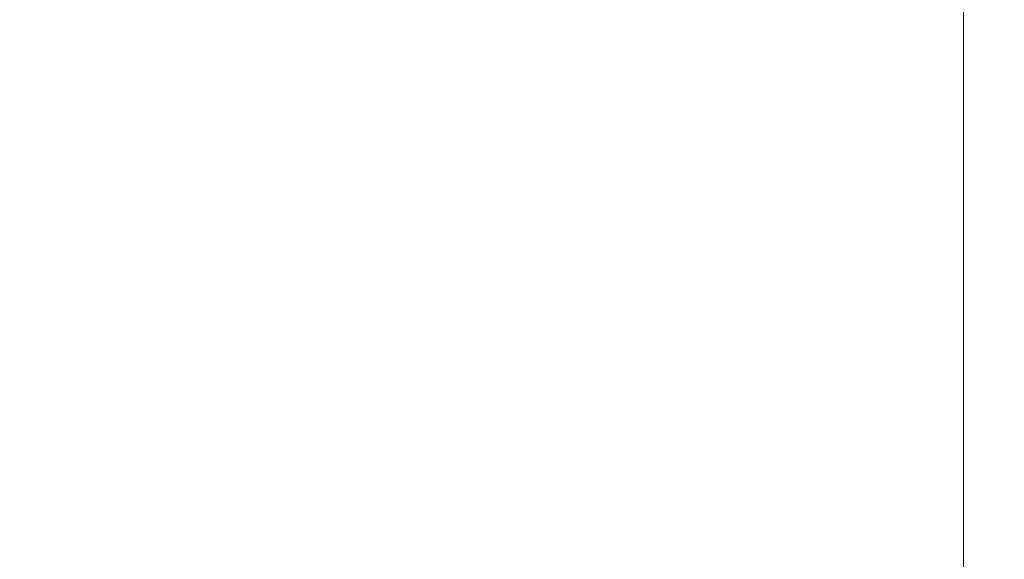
# Model space of a CAD drawing. Header units: centimetres. Extents: x -17.1 to 18.2, y 4.2 to 6.
# Tile 26 of 256: x -17.03451 to -17.0197, y 4.25231 to 4.26043. Entities that reach past the tile are written whole.
import ezdxf

# ---------------------------------------------------------------- set-up
doc = ezdxf.new("R2010")
doc.units = ezdxf.units.CM
doc.header["$LTSCALE"] = 2.54
doc.layers.add('Lucido design-1', color=7, linetype='Continuous')

# ---------------------------------------------------------------- blocks, each defined once
blk = doc.blocks.new('Gruppo-3-1')
at = {"color": 7, "linetype": 'Continuous', "lineweight": 9}
for points, invisible_edges in [([(-17.033204, 4.260955, -2276.232282), (-17.032426, 4.260394, -2276.232282), (-17.031868, 4.262226, -2276.231327), (-17.032611, 4.262762, -2276.231327)], 15), ([(-17.032611, 4.262762, -2277.013013), (-17.031868, 4.262226, -2277.013013), (-17.032426, 4.260394, -2277.012058), (-17.033204, 4.260955, -2277.012058)], 15), ([(-17.029553, 4.260807, -2276.231327), (-17.028754, 4.260401, -2276.231327), (-17.028348, 4.262314, -2276.230429), (-17.029108, 4.262701, -2276.230429)], 15), ([(-17.029108, 4.262701, -2277.013911), (-17.028348, 4.262314, -2277.013911), (-17.028754, 4.260401, -2277.013013), (-17.029553, 4.260807, -2277.013013)], 15), ([(-17.027577, 4.26196, -2276.230429), (-17.028348, 4.262314, -2276.230429), (-17.028754, 4.260401, -2276.231327), (-17.027944, 4.26003, -2276.231327)], 15), ([(-17.027944, 4.26003, -2277.013013), (-17.028754, 4.260401, -2277.013013), (-17.028348, 4.262314, -2277.013911), (-17.027577, 4.26196, -2277.013911)], 15), ([(-17.035375, 4.260412, -2276.233297), (-17.034596, 4.259762, -2276.233297), (-17.033966, 4.261547, -2276.232282), (-17.03471, 4.262168, -2276.232282)], 15), ([(-17.03471, 4.262168, -2277.012058), (-17.033966, 4.261547, -2277.012058), (-17.034596, 4.259762, -2277.011043), (-17.035375, 4.260412, -2277.011043)], 15), ([(-17.03111, 4.261721, -2276.231327), (-17.031868, 4.262226, -2276.231327), (-17.032426, 4.260394, -2276.232282), (-17.031631, 4.259865, -2276.232282)], 15), ([(-17.031631, 4.259865, -2277.012058), (-17.032426, 4.260394, -2277.012058), (-17.031868, 4.262226, -2277.013013), (-17.03111, 4.261721, -2277.013013)], 15), ([(-17.027944, 4.26003, -2276.231327), (-17.027124, 4.259695, -2276.231327), (-17.026796, 4.261641, -2276.230429), (-17.027577, 4.26196, -2276.230429)], 15), ([(-17.027577, 4.26196, -2277.013911), (-17.026796, 4.261641, -2277.013911), (-17.027124, 4.259695, -2277.013013), (-17.027944, 4.26003, -2277.013013)], 15), ([(-17.021132, 4.260436, -2277.013911), (-17.020308, 4.261944, -2277.014558), (-17.020308, 4.25795, -2277.012801), (-17.021173, 4.258429, -2277.013013)], 13), ([(-17.021132, 4.260436, -2276.230429), (-17.020308, 4.260426, -2276.23045), (-17.020308, 4.261944, -2276.229782)], 9), ([(18.147234, 4.25795, -2276.231539), (18.147234, 4.261944, -2276.229782), (-17.020308, 4.261944, -2276.229782), (-17.020308, 4.260426, -2276.23045)], 10), ([(-17.020308, 4.25795, -2277.012801), (-17.020308, 4.261944, -2277.014558), (18.147234, 4.261944, -2277.014558), (18.147234, 4.260426, -2277.01389)], 10), ([(-17.031631, 4.259865, -2276.232282), (-17.030822, 4.259368, -2276.232282), (-17.030338, 4.261248, -2276.231327), (-17.03111, 4.261721, -2276.231327)], 15), ([(-17.03111, 4.261721, -2277.013013), (-17.030338, 4.261248, -2277.013013), (-17.030822, 4.259368, -2277.012058), (-17.031631, 4.259865, -2277.012058)], 15), ([(-17.033204, 4.260955, -2276.232282), (-17.033966, 4.261547, -2276.232282), (-17.034596, 4.259762, -2276.233297), (-17.033799, 4.259143, -2276.233297)], 15), ([(-17.033799, 4.259143, -2277.011043), (-17.034596, 4.259762, -2277.011043), (-17.033966, 4.261547, -2277.012058), (-17.033204, 4.260955, -2277.012058)], 15), ([(-17.026006, 4.261358, -2276.230429), (-17.026796, 4.261641, -2276.230429), (-17.027124, 4.259695, -2276.231327), (-17.026293, 4.259397, -2276.231327)], 15), ([(-17.026293, 4.259397, -2277.013013), (-17.027124, 4.259695, -2277.013013), (-17.026796, 4.261641, -2277.013911), (-17.026006, 4.261358, -2277.013911)], 15), ([(-17.026293, 4.259397, -2276.231327), (-17.025454, 4.259137, -2276.231327), (-17.025207, 4.26111, -2276.230429), (-17.026006, 4.261358, -2276.230429)], 15), ([(-17.026006, 4.261358, -2277.013911), (-17.025207, 4.26111, -2277.013911), (-17.025454, 4.259137, -2277.013013), (-17.026293, 4.259397, -2277.013013)], 15), ([(-17.029553, 4.260807, -2276.231327), (-17.030338, 4.261248, -2276.231327), (-17.030822, 4.259368, -2276.232282), (-17.029998, 4.258906, -2276.232282)], 15), ([(-17.029998, 4.258906, -2277.012058), (-17.030822, 4.259368, -2277.012058), (-17.030338, 4.261248, -2277.013013), (-17.029553, 4.260807, -2277.013013)], 15), ([(-17.024402, 4.2609, -2276.230429), (-17.025207, 4.26111, -2276.230429), (-17.025454, 4.259137, -2276.231327), (-17.024608, 4.258916, -2276.231327)], 15), ([(-17.024608, 4.258916, -2277.013013), (-17.025454, 4.259137, -2277.013013), (-17.025207, 4.26111, -2277.013911), (-17.024402, 4.2609, -2277.013911)], 15), ([(-17.033799, 4.259143, -2276.233297), (-17.032985, 4.258556, -2276.233297), (-17.032426, 4.260394, -2276.232282), (-17.033204, 4.260955, -2276.232282)], 15), ([(-17.033204, 4.260955, -2277.012058), (-17.032426, 4.260394, -2277.012058), (-17.032985, 4.258556, -2277.011043), (-17.033799, 4.259143, -2277.011043)], 15), ([(-17.029998, 4.258906, -2276.232282), (-17.029162, 4.25848, -2276.232282), (-17.028754, 4.260401, -2276.231327), (-17.029553, 4.260807, -2276.231327)], 15), ([(-17.029553, 4.260807, -2277.013013), (-17.028754, 4.260401, -2277.013013), (-17.029162, 4.25848, -2277.012058), (-17.029998, 4.258906, -2277.012058)], 15), ([(-17.024608, 4.258916, -2276.231327), (-17.023756, 4.258734, -2276.231327), (-17.02359, 4.260726, -2276.230429), (-17.024402, 4.2609, -2276.230429)], 15), ([(-17.024402, 4.2609, -2277.013911), (-17.02359, 4.260726, -2277.013911), (-17.023756, 4.258734, -2277.013013), (-17.024608, 4.258916, -2277.013013)], 15), ([(-17.022774, 4.260591, -2276.230429), (-17.02359, 4.260726, -2276.230429), (-17.023756, 4.258734, -2276.231327), (-17.022898, 4.258592, -2276.231327)], 15), ([(-17.022898, 4.258592, -2277.013013), (-17.023756, 4.258734, -2277.013013), (-17.02359, 4.260726, -2277.013911), (-17.022774, 4.260591, -2277.013911)], 15), ([(-17.022898, 4.258592, -2276.231327), (-17.022037, 4.25849, -2276.231327), (-17.021954, 4.260494, -2276.230429), (-17.022774, 4.260591, -2276.230429)], 15), ([(-17.022774, 4.260591, -2277.013911), (-17.021954, 4.260494, -2277.013911), (-17.022037, 4.25849, -2277.013013), (-17.022898, 4.258592, -2277.013013)], 15), ([(-17.031631, 4.259865, -2276.232282), (-17.032426, 4.260394, -2276.232282), (-17.032985, 4.258556, -2276.233297), (-17.032154, 4.258002, -2276.233297)], 15), ([(-17.032154, 4.258002, -2277.011043), (-17.032985, 4.258556, -2277.011043), (-17.032426, 4.260394, -2277.012058), (-17.031631, 4.259865, -2277.012058)], 15), ([(-17.027944, 4.26003, -2276.231327), (-17.028754, 4.260401, -2276.231327), (-17.029162, 4.25848, -2276.232282), (-17.028313, 4.258091, -2276.232282)], 15), ([(-17.028313, 4.258091, -2277.012058), (-17.029162, 4.25848, -2277.012058), (-17.028754, 4.260401, -2277.013013), (-17.027944, 4.26003, -2277.013013)], 15), ([(-17.021132, 4.260436, -2276.230429), (-17.021954, 4.260494, -2276.230429), (-17.022037, 4.25849, -2276.231327), (-17.021173, 4.258429, -2276.231327)], 15), ([(-17.021173, 4.258429, -2277.013013), (-17.022037, 4.25849, -2277.013013), (-17.021954, 4.260494, -2277.013911), (-17.021132, 4.260436, -2277.013911)], 15), ([(-17.021173, 4.258429, -2276.231327), (-17.020308, 4.25795, -2276.231539), (-17.020308, 4.260426, -2276.23045), (-17.021132, 4.260436, -2276.230429)], 13), ([(-17.020308, 4.260426, -2276.23045), (-17.020308, 4.25795, -2276.231539), (18.147234, 4.25795, -2276.231539)], 10), ([(18.147234, 4.260426, -2277.01389), (18.147234, 4.25795, -2277.012801), (-17.020308, 4.25795, -2277.012801)], 10), ([(-17.028313, 4.258091, -2276.232282), (-17.027452, 4.25774, -2276.232282), (-17.027124, 4.259695, -2276.231327), (-17.027944, 4.26003, -2276.231327)], 15), ([(-17.027944, 4.26003, -2277.013013), (-17.027124, 4.259695, -2277.013013), (-17.027452, 4.25774, -2277.012058), (-17.028313, 4.258091, -2277.012058)], 15), ([(-17.032154, 4.258002, -2276.233297), (-17.031307, 4.257483, -2276.233297), (-17.030822, 4.259368, -2276.232282), (-17.031631, 4.259865, -2276.232282)], 15), ([(-17.031631, 4.259865, -2277.012058), (-17.030822, 4.259368, -2277.012058), (-17.031307, 4.257483, -2277.011043), (-17.032154, 4.258002, -2277.011043)], 15), ([(-17.033799, 4.259143, -2276.233297), (-17.034596, 4.259762, -2276.233297), (-17.035228, 4.257974, -2276.234372), (-17.034396, 4.257327, -2276.234372)], 15), ([(-17.034396, 4.257327, -2277.009968), (-17.035228, 4.257974, -2277.009968), (-17.034596, 4.259762, -2277.011043), (-17.033799, 4.259143, -2277.011043)], 15), ([(-17.026293, 4.259397, -2276.231327), (-17.027124, 4.259695, -2276.231327), (-17.027452, 4.25774, -2276.232282), (-17.026582, 4.257428, -2276.232282)], 15), ([(-17.026582, 4.257428, -2277.012058), (-17.027452, 4.25774, -2277.012058), (-17.027124, 4.259695, -2277.013013), (-17.026293, 4.259397, -2277.013013)], 15), ([(-17.029998, 4.258906, -2276.232282), (-17.030822, 4.259368, -2276.232282), (-17.031307, 4.257483, -2276.233297), (-17.030446, 4.257, -2276.233297)], 15), ([(-17.030446, 4.257, -2277.011043), (-17.031307, 4.257483, -2277.011043), (-17.030822, 4.259368, -2277.012058), (-17.029998, 4.258906, -2277.012058)], 15), ([(-17.026582, 4.257428, -2276.232282), (-17.025703, 4.257155, -2276.232282), (-17.025454, 4.259137, -2276.231327), (-17.026293, 4.259397, -2276.231327)], 15), ([(-17.026293, 4.259397, -2277.013013), (-17.025454, 4.259137, -2277.013013), (-17.025703, 4.257155, -2277.012058), (-17.026582, 4.257428, -2277.012058)], 15), ([(-17.034396, 4.257327, -2276.234372), (-17.033545, 4.256714, -2276.234372), (-17.032985, 4.258556, -2276.233297), (-17.033799, 4.259143, -2276.233297)], 15), ([(-17.033799, 4.259143, -2277.011043), (-17.032985, 4.258556, -2277.011043), (-17.033545, 4.256714, -2277.009968), (-17.034396, 4.257327, -2277.009968)], 15), ([(-17.024608, 4.258916, -2276.231327), (-17.025454, 4.259137, -2276.231327), (-17.025703, 4.257155, -2276.232282), (-17.024816, 4.256923, -2276.232282)], 15), ([(-17.024816, 4.256923, -2277.012058), (-17.025703, 4.257155, -2277.012058), (-17.025454, 4.259137, -2277.013013), (-17.024608, 4.258916, -2277.013013)], 15), ([(-17.030446, 4.257, -2276.233297), (-17.02957, 4.256554, -2276.233297), (-17.029162, 4.25848, -2276.232282), (-17.029998, 4.258906, -2276.232282)], 15), ([(-17.029998, 4.258906, -2277.012058), (-17.029162, 4.25848, -2277.012058), (-17.02957, 4.256554, -2277.011043), (-17.030446, 4.257, -2277.011043)], 15), ([(-17.024816, 4.256923, -2276.232282), (-17.023922, 4.256733, -2276.232282), (-17.023756, 4.258734, -2276.231327), (-17.024608, 4.258916, -2276.231327)], 15), ([(-17.024608, 4.258916, -2277.013013), (-17.023756, 4.258734, -2277.013013), (-17.023922, 4.256733, -2277.012058), (-17.024816, 4.256923, -2277.012058)], 15), ([(-17.022898, 4.258592, -2276.231327), (-17.023756, 4.258734, -2276.231327), (-17.023922, 4.256733, -2276.232282), (-17.023023, 4.256584, -2276.232282)], 15), ([(-17.023023, 4.256584, -2277.012058), (-17.023922, 4.256733, -2277.012058), (-17.023756, 4.258734, -2277.013013), (-17.022898, 4.258592, -2277.013013)], 15), ([(-17.023023, 4.256584, -2276.232282), (-17.022121, 4.256477, -2276.232282), (-17.022037, 4.25849, -2276.231327), (-17.022898, 4.258592, -2276.231327)], 15), ([(-17.022898, 4.258592, -2277.013013), (-17.022037, 4.25849, -2277.013013), (-17.022121, 4.256477, -2277.012058), (-17.023023, 4.256584, -2277.012058)], 15), ([(-17.032154, 4.258002, -2276.233297), (-17.032985, 4.258556, -2276.233297), (-17.033545, 4.256714, -2276.234372), (-17.032678, 4.256136, -2276.234372)], 15), ([(-17.032678, 4.256136, -2277.009968), (-17.033545, 4.256714, -2277.009968), (-17.032985, 4.258556, -2277.011043), (-17.032154, 4.258002, -2277.011043)], 15), ([(-17.028313, 4.258091, -2276.232282), (-17.029162, 4.25848, -2276.232282), (-17.02957, 4.256554, -2276.233297), (-17.028682, 4.256147, -2276.233297)], 15), ([(-17.028682, 4.256147, -2277.011043), (-17.02957, 4.256554, -2277.011043), (-17.029162, 4.25848, -2277.012058), (-17.028313, 4.258091, -2277.012058)], 15), ([(-17.021173, 4.258429, -2276.231327), (-17.022037, 4.25849, -2276.231327), (-17.022121, 4.256477, -2276.232282), (-17.021215, 4.256413, -2276.232282)], 15), ([(-17.021215, 4.256413, -2277.012058), (-17.022121, 4.256477, -2277.012058), (-17.022037, 4.25849, -2277.013013), (-17.021173, 4.258429, -2277.013013)], 15), ([(-17.021215, 4.256413, -2276.232282), (-17.020308, 4.25795, -2276.231539), (-17.021173, 4.258429, -2276.231327)], 11), ([(-17.021173, 4.258429, -2277.013013), (-17.020308, 4.25795, -2277.012801), (-17.021215, 4.256413, -2277.012058)], 11), ([(-17.032678, 4.256136, -2276.234372), (-17.031794, 4.255594, -2276.234372), (-17.031307, 4.257483, -2276.233297), (-17.032154, 4.258002, -2276.233297)], 15), ([(-17.032154, 4.258002, -2277.011043), (-17.031307, 4.257483, -2277.011043), (-17.031794, 4.255594, -2277.009968), (-17.032678, 4.256136, -2277.009968)], 15), ([(-17.028682, 4.256147, -2276.233297), (-17.027782, 4.25578, -2276.233297), (-17.027452, 4.25774, -2276.232282), (-17.028313, 4.258091, -2276.232282)], 15), ([(-17.028313, 4.258091, -2277.012058), (-17.027452, 4.25774, -2277.012058), (-17.027782, 4.25578, -2277.011043), (-17.028682, 4.256147, -2277.011043)], 15), ([(-17.034396, 4.257327, -2276.234372), (-17.035228, 4.257974, -2276.234372), (-17.03586, 4.256183, -2276.235509), (-17.034993, 4.255509, -2276.235509)], 15), ([(-17.034993, 4.255509, -2277.008831), (-17.03586, 4.256183, -2277.008831), (-17.035228, 4.257974, -2277.009968), (-17.034396, 4.257327, -2277.009968)], 15), ([(-17.020308, 4.254037, -2276.233469), (-17.020308, 4.25795, -2276.231539), (-17.021215, 4.256413, -2276.232282)], 10), ([(-17.021215, 4.256413, -2277.012058), (-17.020308, 4.25795, -2277.012801), (-17.020308, 4.254037, -2277.010871)], 9), ([(-17.020308, 4.254037, -2276.233469), (18.147234, 4.254037, -2276.233469), (18.147234, 4.25795, -2276.231539), (-17.020308, 4.25795, -2276.231539)], 5), ([(18.147234, 4.254037, -2277.010871), (-17.020308, 4.254037, -2277.010871), (-17.020308, 4.25795, -2277.012801), (18.147234, 4.25795, -2277.012801)], 5), ([(-17.026582, 4.257428, -2276.232282), (-17.027452, 4.25774, -2276.232282), (-17.027782, 4.25578, -2276.233297), (-17.026872, 4.255453, -2276.233297)], 15), ([(-17.026872, 4.255453, -2277.011043), (-17.027782, 4.25578, -2277.011043), (-17.027452, 4.25774, -2277.012058), (-17.026582, 4.257428, -2277.012058)], 15), ([(-17.030446, 4.257, -2276.233297), (-17.031307, 4.257483, -2276.233297), (-17.031794, 4.255594, -2276.234372), (-17.030894, 4.255089, -2276.234372)], 15), ([(-17.030894, 4.255089, -2277.009968), (-17.031794, 4.255594, -2277.009968), (-17.031307, 4.257483, -2277.011043), (-17.030446, 4.257, -2277.011043)], 15), ([(-17.026872, 4.255453, -2276.233297), (-17.025952, 4.255168, -2276.233297), (-17.025703, 4.257155, -2276.232282), (-17.026582, 4.257428, -2276.232282)], 15), ([(-17.026582, 4.257428, -2277.012058), (-17.025703, 4.257155, -2277.012058), (-17.025952, 4.255168, -2277.011043), (-17.026872, 4.255453, -2277.011043)], 15), ([(-17.034993, 4.255509, -2276.235509), (-17.034107, 4.25487, -2276.235509), (-17.033545, 4.256714, -2276.234372), (-17.034396, 4.257327, -2276.234372)], 15), ([(-17.034396, 4.257327, -2277.009968), (-17.033545, 4.256714, -2277.009968), (-17.034107, 4.25487, -2277.008831), (-17.034993, 4.255509, -2277.008831)], 15), ([(-17.024816, 4.256923, -2276.232282), (-17.025703, 4.257155, -2276.232282), (-17.025952, 4.255168, -2276.233297), (-17.025024, 4.254925, -2276.233297)], 15), ([(-17.025952, 4.255168, -2277.011043), (-17.025703, 4.257155, -2277.012058), (-17.024816, 4.256923, -2277.012058), (-17.025024, 4.254925, -2277.011043)], 15), ([(-17.030894, 4.255089, -2276.234372), (-17.02998, 4.254624, -2276.234372), (-17.02957, 4.256554, -2276.233297), (-17.030446, 4.257, -2276.233297)], 15), ([(-17.030446, 4.257, -2277.011043), (-17.02957, 4.256554, -2277.011043), (-17.02998, 4.254624, -2277.009968), (-17.030894, 4.255089, -2277.009968)], 15), ([(-17.025024, 4.254925, -2276.233297), (-17.024089, 4.254726, -2276.233297), (-17.023922, 4.256733, -2276.232282), (-17.024816, 4.256923, -2276.232282)], 15), ([(-17.025024, 4.254925, -2277.011043), (-17.024816, 4.256923, -2277.012058), (-17.023922, 4.256733, -2277.012058), (-17.024089, 4.254726, -2277.011043)], 15), ([(-17.032678, 4.256136, -2276.234372), (-17.033545, 4.256714, -2276.234372), (-17.034107, 4.25487, -2276.235509), (-17.033202, 4.254267, -2276.235509)], 15), ([(-17.033202, 4.254267, -2277.008831), (-17.034107, 4.25487, -2277.008831), (-17.033545, 4.256714, -2277.009968), (-17.032678, 4.256136, -2277.009968)], 15), ([(-17.023023, 4.256584, -2276.232282), (-17.023922, 4.256733, -2276.232282), (-17.024089, 4.254726, -2276.233297), (-17.023149, 4.25457, -2276.233297)], 15), ([(-17.024089, 4.254726, -2277.011043), (-17.023922, 4.256733, -2277.012058), (-17.023023, 4.256584, -2277.012058), (-17.023149, 4.25457, -2277.011043)], 15), ([(-17.028682, 4.256147, -2276.233297), (-17.02957, 4.256554, -2276.233297), (-17.02998, 4.254624, -2276.234372), (-17.029052, 4.254199, -2276.234372)], 15), ([(-17.029052, 4.254199, -2277.009968), (-17.02998, 4.254624, -2277.009968), (-17.02957, 4.256554, -2277.011043), (-17.028682, 4.256147, -2277.011043)], 15), ([(-17.023149, 4.25457, -2276.233297), (-17.022204, 4.254458, -2276.233297), (-17.022121, 4.256477, -2276.232282), (-17.023023, 4.256584, -2276.232282)], 15), ([(-17.023149, 4.25457, -2277.011043), (-17.023023, 4.256584, -2277.012058), (-17.022121, 4.256477, -2277.012058), (-17.022204, 4.254458, -2277.011043)], 15), ([(-17.021215, 4.256413, -2276.232282), (-17.022121, 4.256477, -2276.232282), (-17.022204, 4.254458, -2276.233297), (-17.021257, 4.254391, -2276.233297)], 15), ([(-17.022204, 4.254458, -2277.011043), (-17.022121, 4.256477, -2277.012058), (-17.021215, 4.256413, -2277.012058), (-17.021257, 4.254391, -2277.011043)], 15), ([(-17.021215, 4.256413, -2276.232282), (-17.021257, 4.254391, -2276.233297), (-17.020308, 4.254037, -2276.233469)], 11), ([(-17.020308, 4.254037, -2277.010871), (-17.021257, 4.254391, -2277.011043), (-17.021215, 4.256413, -2277.012058)], 11), ([(-17.033202, 4.254267, -2276.235509), (-17.032281, 4.253702, -2276.235509), (-17.031794, 4.255594, -2276.234372), (-17.032678, 4.256136, -2276.234372)], 15), ([(-17.032678, 4.256136, -2277.009968), (-17.031794, 4.255594, -2277.009968), (-17.032281, 4.253702, -2277.008831), (-17.033202, 4.254267, -2277.008831)], 15), ([(-17.029052, 4.254199, -2276.234372), (-17.028113, 4.253815, -2276.234372), (-17.027782, 4.25578, -2276.233297), (-17.028682, 4.256147, -2276.233297)], 15), ([(-17.028682, 4.256147, -2277.011043), (-17.027782, 4.25578, -2277.011043), (-17.028113, 4.253815, -2277.009968), (-17.029052, 4.254199, -2277.009968)], 15), ([(-17.026872, 4.255453, -2276.233297), (-17.027782, 4.25578, -2276.233297), (-17.028113, 4.253815, -2276.234372), (-17.027162, 4.253474, -2276.234372)], 15), ([(-17.027162, 4.253474, -2277.009968), (-17.028113, 4.253815, -2277.009968), (-17.027782, 4.25578, -2277.011043), (-17.026872, 4.255453, -2277.011043)], 15), ([(-17.03559, 4.253691, -2276.23671), (-17.034668, 4.253026, -2276.23671), (-17.034107, 4.25487, -2276.235509), (-17.034993, 4.255509, -2276.235509)], 15), ([(-17.034993, 4.255509, -2277.008831), (-17.034107, 4.25487, -2277.008831), (-17.034668, 4.253026, -2277.00763), (-17.03559, 4.253691, -2277.00763)], 15), ([(-17.030894, 4.255089, -2276.234372), (-17.031794, 4.255594, -2276.234372), (-17.032281, 4.253702, -2276.235509), (-17.031343, 4.253176, -2276.235509)], 15), ([(-17.032281, 4.253702, -2277.008831), (-17.031794, 4.255594, -2277.009968), (-17.030894, 4.255089, -2277.009968), (-17.031343, 4.253176, -2277.008831)], 15), ([(-17.027162, 4.253474, -2276.234372), (-17.026201, 4.253176, -2276.234372), (-17.025952, 4.255168, -2276.233297), (-17.026872, 4.255453, -2276.233297)], 15), ([(-17.026872, 4.255453, -2277.011043), (-17.025952, 4.255168, -2277.011043), (-17.026201, 4.253176, -2277.009968), (-17.027162, 4.253474, -2277.009968)], 15), ([(-17.031343, 4.253176, -2276.235509), (-17.03039, 4.252691, -2276.235509), (-17.02998, 4.254624, -2276.234372), (-17.030894, 4.255089, -2276.234372)], 15), ([(-17.031343, 4.253176, -2277.008831), (-17.030894, 4.255089, -2277.009968), (-17.02998, 4.254624, -2277.009968), (-17.03039, 4.252691, -2277.008831)], 15), ([(-17.025024, 4.254925, -2276.233297), (-17.025952, 4.255168, -2276.233297), (-17.026201, 4.253176, -2276.234372), (-17.025232, 4.252923, -2276.234372)], 15), ([(-17.025024, 4.254925, -2277.011043), (-17.025232, 4.252923, -2277.009968), (-17.026201, 4.253176, -2277.009968), (-17.025952, 4.255168, -2277.011043)], 15), ([(-17.025232, 4.252923, -2276.234372), (-17.024256, 4.252714, -2276.234372), (-17.024089, 4.254726, -2276.233297), (-17.025024, 4.254925, -2276.233297)], 15), ([(-17.024089, 4.254726, -2277.011043), (-17.024256, 4.252714, -2277.009968), (-17.025232, 4.252923, -2277.009968), (-17.025024, 4.254925, -2277.011043)], 15), ([(-17.033202, 4.254267, -2276.235509), (-17.034107, 4.25487, -2276.235509), (-17.034668, 4.253026, -2276.23671), (-17.033727, 4.252399, -2276.23671)], 15), ([(-17.033727, 4.252399, -2277.00763), (-17.034668, 4.253026, -2277.00763), (-17.034107, 4.25487, -2277.008831), (-17.033202, 4.254267, -2277.008831)], 15), ([(-17.029052, 4.254199, -2276.234372), (-17.02998, 4.254624, -2276.234372), (-17.03039, 4.252691, -2276.235509), (-17.029423, 4.252248, -2276.235509)], 15), ([(-17.03039, 4.252691, -2277.008831), (-17.02998, 4.254624, -2277.009968), (-17.029052, 4.254199, -2277.009968), (-17.029423, 4.252248, -2277.008831)], 15), ([(-17.023149, 4.25457, -2276.233297), (-17.024089, 4.254726, -2276.233297), (-17.024256, 4.252714, -2276.234372), (-17.023274, 4.252552, -2276.234372)], 15), ([(-17.023149, 4.25457, -2277.011043), (-17.023274, 4.252552, -2277.009968), (-17.024256, 4.252714, -2277.009968), (-17.024089, 4.254726, -2277.011043)], 15), ([(-17.023274, 4.252552, -2276.234372), (-17.022288, 4.252435, -2276.234372), (-17.022204, 4.254458, -2276.233297), (-17.023149, 4.25457, -2276.233297)], 15), ([(-17.022204, 4.254458, -2277.011043), (-17.022288, 4.252435, -2277.009968), (-17.023274, 4.252552, -2277.009968), (-17.023149, 4.25457, -2277.011043)], 15), ([(-17.021257, 4.254391, -2276.233297), (-17.022204, 4.254458, -2276.233297), (-17.022288, 4.252435, -2276.234372), (-17.021299, 4.252365, -2276.234372)], 15), ([(-17.021257, 4.254391, -2277.011043), (-17.021299, 4.252365, -2277.009968), (-17.022288, 4.252435, -2277.009968), (-17.022204, 4.254458, -2277.011043)], 15), ([(-17.021299, 4.252365, -2276.234372), (-17.020308, 4.254037, -2276.233469), (-17.021257, 4.254391, -2276.233297)], 11), ([(-17.020308, 4.254037, -2277.010871), (-17.021299, 4.252365, -2277.009968), (-17.021257, 4.254391, -2277.011043)], 11), ([(-17.033727, 4.252399, -2276.23671), (-17.032767, 4.25181, -2276.23671), (-17.032281, 4.253702, -2276.235509), (-17.033202, 4.254267, -2276.235509)], 15), ([(-17.033202, 4.254267, -2277.008831), (-17.032281, 4.253702, -2277.008831), (-17.032767, 4.25181, -2277.00763), (-17.033727, 4.252399, -2277.00763)], 15), ([(-17.029423, 4.252248, -2276.235509), (-17.028443, 4.251848, -2276.235509), (-17.028113, 4.253815, -2276.234372), (-17.029052, 4.254199, -2276.234372)], 15), ([(-17.029423, 4.252248, -2277.008831), (-17.029052, 4.254199, -2277.009968), (-17.028113, 4.253815, -2277.009968), (-17.028443, 4.251848, -2277.008831)], 15), ([(-17.020308, 4.250212, -2276.235567), (-17.020308, 4.254037, -2276.233469), (-17.021299, 4.252365, -2276.234372)], 10), ([(-17.021299, 4.252365, -2277.009968), (-17.020308, 4.254037, -2277.010871), (-17.020308, 4.250212, -2277.008773)], 9), ([(-17.020308, 4.250212, -2276.235567), (18.147234, 4.250212, -2276.235567), (18.147234, 4.254037, -2276.233469), (-17.020308, 4.254037, -2276.233469)], 5), ([(18.147234, 4.250212, -2277.008773), (-17.020308, 4.250212, -2277.008773), (-17.020308, 4.254037, -2277.010871), (18.147234, 4.254037, -2277.010871)], 5), ([(-17.031343, 4.253176, -2276.235509), (-17.032281, 4.253702, -2276.235509), (-17.032767, 4.25181, -2276.23671), (-17.031791, 4.251263, -2276.23671)], 15), ([(-17.031343, 4.253176, -2277.008831), (-17.031791, 4.251263, -2277.00763), (-17.032767, 4.25181, -2277.00763), (-17.032281, 4.253702, -2277.008831)], 15), ([(-17.027162, 4.253474, -2276.234372), (-17.028113, 4.253815, -2276.234372), (-17.028443, 4.251848, -2276.235509), (-17.027452, 4.251492, -2276.235509)], 15), ([(-17.028443, 4.251848, -2277.008831), (-17.028113, 4.253815, -2277.009968), (-17.027162, 4.253474, -2277.009968), (-17.027452, 4.251492, -2277.008831)], 15), ([(-17.027452, 4.251492, -2276.235509), (-17.026451, 4.251182, -2276.235509), (-17.026201, 4.253176, -2276.234372), (-17.027162, 4.253474, -2276.234372)], 15), ([(-17.027452, 4.251492, -2277.008831), (-17.027162, 4.253474, -2277.009968), (-17.026201, 4.253176, -2277.009968), (-17.026451, 4.251182, -2277.008831)], 15), ([(-17.031791, 4.251263, -2276.23671), (-17.0308, 4.250758, -2276.23671), (-17.03039, 4.252691, -2276.235509), (-17.031343, 4.253176, -2276.235509)], 15), ([(-17.03039, 4.252691, -2277.008831), (-17.0308, 4.250758, -2277.00763), (-17.031791, 4.251263, -2277.00763), (-17.031343, 4.253176, -2277.008831)], 15), ([(-17.025232, 4.252923, -2276.234372), (-17.026201, 4.253176, -2276.234372), (-17.026451, 4.251182, -2276.235509), (-17.025441, 4.250918, -2276.235509)], 15), ([(-17.026451, 4.251182, -2277.008831), (-17.026201, 4.253176, -2277.009968), (-17.025232, 4.252923, -2277.009968), (-17.025441, 4.250918, -2277.008831)], 15), ([(-17.033727, 4.252399, -2276.23671), (-17.034668, 4.253026, -2276.23671), (-17.035228, 4.251184, -2276.237975), (-17.03425, 4.250532, -2276.237975)], 15), ([(-17.035228, 4.251184, -2277.006365), (-17.034668, 4.253026, -2277.00763), (-17.033727, 4.252399, -2277.00763), (-17.03425, 4.250532, -2277.006365)], 15), ([(-17.025441, 4.250918, -2276.235509), (-17.024423, 4.250701, -2276.235509), (-17.024256, 4.252714, -2276.234372), (-17.025232, 4.252923, -2276.234372)], 15), ([(-17.025441, 4.250918, -2277.008831), (-17.025232, 4.252923, -2277.009968), (-17.024256, 4.252714, -2277.009968), (-17.024423, 4.250701, -2277.008831)], 15), ([(-17.029423, 4.252248, -2276.235509), (-17.03039, 4.252691, -2276.235509), (-17.0308, 4.250758, -2276.23671), (-17.029794, 4.250297, -2276.23671)], 15), ([(-17.029423, 4.252248, -2277.008831), (-17.029794, 4.250297, -2277.00763), (-17.0308, 4.250758, -2277.00763), (-17.03039, 4.252691, -2277.008831)], 15), ([(-17.023274, 4.252552, -2276.234372), (-17.024256, 4.252714, -2276.234372), (-17.024423, 4.250701, -2276.235509), (-17.0234, 4.250531, -2276.235509)], 15), ([(-17.024423, 4.250701, -2277.008831), (-17.024256, 4.252714, -2277.009968), (-17.023274, 4.252552, -2277.009968), (-17.0234, 4.250531, -2277.008831)], 15), ([(-17.0234, 4.250531, -2276.235509), (-17.022372, 4.25041, -2276.235509), (-17.022288, 4.252435, -2276.234372), (-17.023274, 4.252552, -2276.234372)], 15), ([(-17.0234, 4.250531, -2277.008831), (-17.023274, 4.252552, -2277.009968), (-17.022288, 4.252435, -2277.009968), (-17.022372, 4.25041, -2277.008831)], 15), ([(-17.03425, 4.250532, -2276.237975), (-17.033254, 4.249921, -2276.237975), (-17.032767, 4.25181, -2276.23671), (-17.033727, 4.252399, -2276.23671)], 15), ([(-17.03425, 4.250532, -2277.006365), (-17.033727, 4.252399, -2277.00763), (-17.032767, 4.25181, -2277.00763), (-17.033254, 4.249921, -2277.006365)], 15), ([(-17.021299, 4.252365, -2276.234372), (-17.022288, 4.252435, -2276.234372), (-17.022372, 4.25041, -2276.235509), (-17.021341, 4.250337, -2276.235509)], 15), ([(-17.022372, 4.25041, -2277.008831), (-17.022288, 4.252435, -2277.009968), (-17.021299, 4.252365, -2277.009968), (-17.021341, 4.250337, -2277.008831)], 15), ([(-17.021299, 4.252365, -2276.234372), (-17.021341, 4.250337, -2276.235509), (-17.020308, 4.250212, -2276.235567)], 11), ([(-17.020308, 4.250212, -2277.008773), (-17.021341, 4.250337, -2277.008831), (-17.021299, 4.252365, -2277.009968)], 11)]:
    blk.add_3dface(points, dxfattribs=dict(at, invisible_edges=invisible_edges))
blk = doc.blocks.new('Gruppo-4-1')
at = {"color": 7}
blk.add_blockref('Gruppo-3-1', (0, 0), dxfattribs=at)

msp = doc.modelspace()

# ---------------------------------------------------------------- block references
at = {"layer": 'Lucido design-1', "color": 7}
msp.add_blockref('Gruppo-4-1', (0, 0), dxfattribs=at)

doc.saveas('drawing.dxf')
